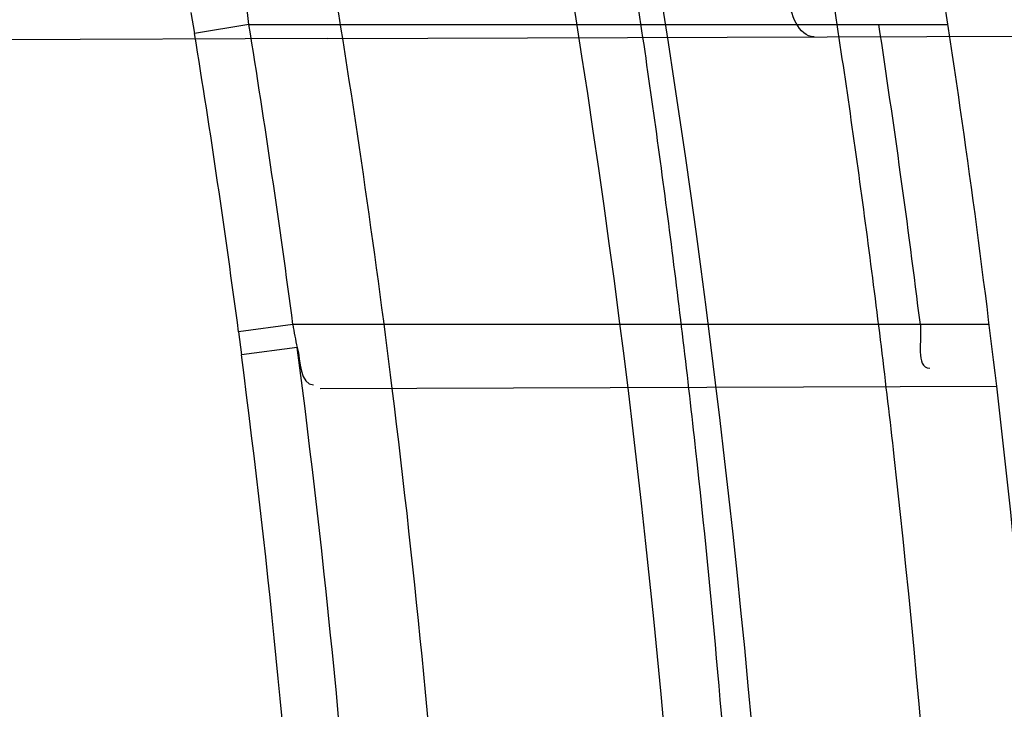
# Model space of a CAD drawing. Header units: millimetres. Extents: x 0 to 297, y 0 to 210.
# Tile 36 of 256: x 146.1889 to 146.2233, y 91.104 to 91.1282. Entities that reach past the tile are written whole.
import ezdxf

# ---------------------------------------------------------------- set-up
doc = ezdxf.new("R2010")
doc.units = ezdxf.units.MM
doc.header["$LTSCALE"] = 16.335
doc.layers.get('0').update_dxf_attribs({"linetype": 'CONTINUOUS'})
for name, color, linetype in [('01_GLOBAL', 7, 'CONTINUOUS'), ('INTFCLR_1', 7, 'CONTINUOUS'), ('INTFCLR_144815', 7, 'CONTINUOUS')]:
    doc.layers.add(name, color=color, linetype=linetype)

msp = doc.modelspace()

# ---------------------------------------------------------------- linework, layer by layer
at = {"color": 7, "linetype": 'Continuous'}
msp.add_circle((146.8548034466, 92.13446435), 2.66, dxfattribs=at)
at = {"color": 9, "linetype": 'Continuous'}
msp.add_arc((146.8548034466, 92.13446435), 2.6259090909, 182.9674534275, 267.0325465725, dxfattribs=at)
at = {"layer": '01_GLOBAL', "color": 7, "linetype": 'Continuous'}
msp.add_circle((146.8548034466, 92.13446435), 2.695, dxfattribs=at)
at = {"layer": 'INTFCLR_1', "color": 6, "linetype": 'Continuous'}
for p, q in [((146.1968929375, 91.1280186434), (146.1968117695, 91.1287583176)), ((146.1996504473, 91.12752543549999), (146.1467743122, 91.12734086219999))]:
    msp.add_line(p, q, dxfattribs=at)
at = {"layer": 'INTFCLR_1', "color": 9, "linetype": 'Continuous'}
for p, q in [((146.1948685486, 91.1284341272), (146.1949921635, 91.1277055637)), ((146.1968929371, 91.1280186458), (146.1949921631, 91.1277055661)), ((146.1968929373, 91.1280186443), (146.2213506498, 91.1280186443)), ((146.1996504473, 91.12752543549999), (146.2590831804, 91.12773289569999)), ((146.1984341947, 91.11751864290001), (146.1965333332, 91.11726358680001)), ((146.2227919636, 91.1175186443), (146.1984341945, 91.1175186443)), ((146.1965333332, 91.11726358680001), (146.1966336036, 91.11645285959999)), ((146.1985869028, 91.1167102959), (146.1966336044, 91.1164528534)), ((146.1993861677, 91.11527451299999), (146.2230523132, 91.1153571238))]:
    msp.add_line(p, q, dxfattribs=at)
at = {"layer": 'INTFCLR_1', "color": 6, "linetype": 'Continuous'}
for centre, radius, start, end in [((145.8396077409, 91.0702686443), 0.4224162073, 270, 90.00000002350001), ((145.8396077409, 91.0702686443), 0.4014439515, 270, 90.00000002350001), ((145.8396077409, 91.0702686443), 0.3650864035, 7.0825175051, 9.4580410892), ((145.8396077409, 91.0702686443), 0.3860864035, 6.706499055, 8.928097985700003), ((145.8399822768, 91.07026589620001), 0.3615530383, 7.5096868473, 9.1915270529), ((145.8399376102, 91.0702709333), 0.3833671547, 7.0793616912, 8.6636065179), ((146.2056222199, 91.1184579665), 0.0072491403, 187.4451634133, 193.9506347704)]:
    msp.add_arc(centre, radius, start, end, dxfattribs=at)
at = {"layer": 'INTFCLR_1', "color": 9, "linetype": 'Continuous'}
for centre, radius, start, end in [((145.8430307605, 91.0702693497), 0.3729410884, 346.8723352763, 13.1275089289), ((145.8429710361, 91.0702686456), 0.3699364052, 346.8756062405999, 13.1243934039), ((145.8416509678, 91.0702199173), 0.3579868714, 7.551177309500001, 9.240582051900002), ((145.8415209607, 91.0702603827), 0.3600745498, 3.764968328, 7.411857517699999), ((145.8414982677, 91.07026041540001), 0.3581268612, 3.7644584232, 7.4108537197), ((145.8396077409, 91.0702686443), 0.3650864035, 3.9231443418, 7.0825175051), ((145.8396077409, 91.0702686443), 0.3860864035, 3.6985216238, 6.706499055)]:
    msp.add_arc(centre, radius, start, end, dxfattribs=at)
for points, knots in [([(146.215167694, 90.9396470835), (146.2159987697, 90.9419085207), (146.2176274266, 90.946474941), (146.2207305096, 90.9557355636), (146.2257654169, 90.97235802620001), (146.2304341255, 90.99186806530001), (146.2335169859, 91.0093050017), (146.2348129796, 91.0182086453), (146.2354818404, 91.02335838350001), (146.2370256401, 91.0362869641), (146.2386297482, 91.0583777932), (146.2383725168, 91.0844410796), (146.2371603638, 91.1013312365), (146.2363978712, 91.10913017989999), (146.2358364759, 91.11431722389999), (146.2341019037, 91.1283170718), (146.2301634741, 91.1507347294), (146.2244881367, 91.17262139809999), (146.2204287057, 91.18561168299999), (146.2189019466, 91.1902581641), (146.2165792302, 91.19710265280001), (146.2113391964, 91.2114121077), (146.2022901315, 91.2324139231), (146.191984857, 91.25225539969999), (146.1848007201, 91.2644679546), (146.1814430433, 91.2699042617), (146.1792124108, 91.2734478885), (146.1731796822, 91.2827676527), (146.1630706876, 91.2970711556), (146.1490288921, 91.31448381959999), (146.1371354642, 91.3275359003), (146.1288272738, 91.33587871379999), (146.1242335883, 91.3402958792), (146.1178598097, 91.34625301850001), (146.1089384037, 91.3540531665), (146.0992814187, 91.3616216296), (146.0931582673, 91.3659756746), (146.0901748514, 91.36797805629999), (146.0877179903, 91.3695554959), (146.0855301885, 91.370872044), (146.0836031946, 91.37188306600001), (146.0825200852, 91.3723860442), (146.0816575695, 91.37269367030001), (146.0810609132, 91.3728329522), (146.0805598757, 91.3727572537), (146.0804622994, 91.37228572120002), (146.0807027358, 91.3717645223), (146.0811202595, 91.37104224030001), (146.0817948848, 91.3701330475), (146.0826939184, 91.36902450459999), (146.0838249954, 91.3677243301), (146.0851758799, 91.36623182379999), (146.086740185, 91.3645487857), (146.0892045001, 91.3619398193), (146.0927127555, 91.3582725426), (146.0992604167, 91.35140180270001), (146.106411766, 91.3436935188), (146.1129263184, 91.3363261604), (146.1169531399, 91.331641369), (146.123428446, 91.3239507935), (146.1333417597, 91.31148785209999), (146.1463378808, 91.2933556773), (146.155744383, 91.27855323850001), (146.1619029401, 91.26801686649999), (146.1660815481, 91.2606062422), (146.1732904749, 91.2470796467), (146.1829180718, 91.22665319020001), (146.189559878, 91.2096229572), (146.192649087, 91.2007931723)], [0, 0, 0, 0, 0.0103790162, 0.0208837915, 0.0420711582, 0.08518389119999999, 0.1071959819, 0.1183353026, 0.1239410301, 0.1295663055, 0.1744258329, 0.2192337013, 0.2417180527, 0.2473539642, 0.2529903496, 0.2641931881, 0.3081223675, 0.3509244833, 0.3614867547, 0.3667496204, 0.3719934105, 0.3926231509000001, 0.4323812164, 0.470412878, 0.488854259, 0.4934078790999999, 0.4979383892, 0.5068921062, 0.5412323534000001, 0.5733304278, 0.6031976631, 0.6172528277, 0.6240454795, 0.630650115, 0.6548352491, 0.6750685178, 0.6834752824, 0.6871962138, 0.6905460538, 0.6960524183, 0.6981915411, 0.6999110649, 0.7012078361, 0.7020914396, 0.7026255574, 0.7031007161, 0.7038824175, 0.7050749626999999, 0.7066970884, 0.7087489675, 0.7112252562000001, 0.7141187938, 0.7174211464, 0.7211233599, 0.729578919, 0.7392839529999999, 0.762009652, 0.7748693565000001, 0.7816473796, 0.7886214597, 0.8181786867, 0.8502212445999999, 0.8846823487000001, 0.8936821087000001, 0.9027944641, 0.9213301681, 0.9597016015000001, 1, 1, 1, 1]), ([(146.0853256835, 91.3712686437), (146.0858354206, 91.3712685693), (146.0884302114, 91.37024205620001), (146.0914097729, 91.3684995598), (146.094679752, 91.36644225), (146.0977098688, 91.3644452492), (146.1039326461, 91.360106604), (146.1137472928, 91.3525690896), (146.1228234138, 91.3447983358), (146.1293077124, 91.3388643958), (146.1339781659, 91.33446754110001), (146.1424222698, 91.3261670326), (146.1545124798, 91.3131819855), (146.1687911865, 91.29585634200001), (146.1790766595, 91.28161812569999), (146.1852148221, 91.2723404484), (146.1874832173, 91.2688147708), (146.1908964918, 91.263408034), (146.1981971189, 91.2512666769), (146.2086731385, 91.2315369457), (146.2178781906, 91.21064109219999), (146.2232089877, 91.19640184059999), (146.2255710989, 91.18959322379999), (146.227123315, 91.18497242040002), (146.2312489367, 91.17205880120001), (146.2370185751, 91.1502981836), (146.2410247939, 91.1279970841), (146.242788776, 91.1140716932), (146.2433595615, 91.1089133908), (146.2441347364, 91.1011583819), (146.2453671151, 91.08436335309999), (146.2456287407, 91.058442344), (146.2439975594, 91.03647449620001), (146.2424282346, 91.02361998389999), (146.2417481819, 91.0184987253), (146.2404303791, 91.0096435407), (146.2372949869, 90.9922981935), (146.2325471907, 90.97289442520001), (146.2274296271, 90.95636879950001), (146.2242749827, 90.9471599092), (146.2226192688, 90.94261896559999), (146.2217743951, 90.9403701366)], [0, 0, 0, 0, 0.0031306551, 0.0166311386, 0.0214593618, 0.0268204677, 0.03892666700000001, 0.0680356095, 0.1027865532, 0.1122690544, 0.1220182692, 0.1421808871, 0.1849821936, 0.2309157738, 0.2799873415, 0.2927705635, 0.2992370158, 0.3057352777, 0.3320402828, 0.3862318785, 0.4428084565, 0.4721382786, 0.4795908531, 0.487069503, 0.5020757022, 0.562848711, 0.6251729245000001, 0.641061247, 0.6490543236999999, 0.6570463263, 0.6889269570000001, 0.7524525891, 0.8160592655, 0.8240370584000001, 0.8319876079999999, 0.8477879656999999, 0.8790177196, 0.9402188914, 0.9703170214, 0.9852457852, 1, 1, 1, 1]), ([(146.192649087, 91.2007931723), (146.1958606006, 91.19161380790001), (146.2016925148, 91.1727509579), (146.207244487, 91.1485054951), (146.2099856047, 91.1323126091), (146.2110878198, 91.12467357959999), (146.2117778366, 91.1195334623), (146.2134659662, 91.10537393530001), (146.2150886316, 91.08202445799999), (146.2148602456, 91.05859212), (146.2140091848, 91.0442666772), (146.2136200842, 91.03903900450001), (146.2129629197, 91.0312586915), (146.2111506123, 91.0146916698), (146.206931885, 90.9897134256), (146.2017743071, 90.9689710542), (146.19827327, 90.95706681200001), (146.1968531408, 90.95239866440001), (146.1942959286, 90.9443911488), (146.1888936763, 90.9289345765), (146.1802622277, 90.90786547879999), (146.171382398, 90.8897741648), (146.1656550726, 90.8792145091), (146.1635773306, 90.8754900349), (146.1604900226, 90.8700564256), (146.1538400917, 90.8588573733), (146.1432874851, 90.8427416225), (146.130351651, 90.82515020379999), (146.1210235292, 90.81367435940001), (146.1156460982, 90.8073755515), (146.113618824, 90.80502464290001), (146.1101975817, 90.8011144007), (146.1038773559, 90.7940784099), (146.096999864, 90.7867494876), (146.0907938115, 90.7802607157), (146.0870749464, 90.7763572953), (146.0841227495, 90.7731700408), (146.082218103, 90.7709636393), (146.0811689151, 90.76956887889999), (146.0807337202, 90.7688287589), (146.0804699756, 90.768297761), (146.0805812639, 90.7676067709), (146.0820539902, 90.76790723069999), (146.0836740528, 90.7686837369), (146.0866075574, 90.7702696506), (146.0894057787, 90.77205211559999), (146.0917034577, 90.7735832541), (146.0931778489, 90.7745970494), (146.0956556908, 90.77633123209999), (146.0996186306, 90.7792326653), (146.1051563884, 90.78353748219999), (146.1134349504, 90.79034993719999), (146.1208444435, 90.79699512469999), (146.1273278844, 90.803212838), (146.1319747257, 90.8077988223), (146.1403493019, 90.8164335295), (146.1522854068, 90.8298984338), (146.1663008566, 90.8478011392), (146.1763364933, 90.8624671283), (146.1823017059, 90.8720054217), (146.1845040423, 90.87562926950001), (146.1878179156, 90.8811894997), (146.1948947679, 90.8936741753), (146.2049952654, 90.9139390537), (146.2119439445, 90.93087495), (146.2151676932, 90.9396470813)], [0, 0, 0, 0, 0.0419354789, 0.08505031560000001, 0.1071497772, 0.1127379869, 0.1183317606, 0.1295131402, 0.1742263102, 0.2191466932, 0.230445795, 0.2361065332, 0.241751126, 0.2641147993, 0.3079545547, 0.3508736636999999, 0.3561840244, 0.3614616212, 0.3719139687, 0.3924297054, 0.4320526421, 0.4700131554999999, 0.4792642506, 0.483852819, 0.4884035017, 0.5062126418, 0.5400088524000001, 0.5714206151, 0.6003317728, 0.6037560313, 0.6071340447, 0.6137178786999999, 0.6261602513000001, 0.6479155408, 0.6570536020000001, 0.6648783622, 0.6711643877, 0.6757843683, 0.6774462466, 0.6786751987, 0.6794900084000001, 0.6799813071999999, 0.6813020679, 0.6842478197, 0.6888651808, 0.6950795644, 0.6987591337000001, 0.70073729, 0.7027989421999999, 0.7117993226, 0.7219139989, 0.7330405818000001, 0.7580265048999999, 0.7648041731, 0.7717766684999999, 0.7861782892, 0.816667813, 0.8493175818, 0.8841610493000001, 0.8932352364, 0.8978283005, 0.9024468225, 0.9211469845, 0.9596997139, 1, 1, 1, 1]), ([(146.0853256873, 90.7692686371), (146.0851880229, 90.76926865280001), (146.0848509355, 90.76933511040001), (146.0848682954, 90.76994105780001), (146.0852289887, 90.7705644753), (146.0858526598, 90.7714910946), (146.0868032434, 90.7726443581), (146.0886356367, 90.7747215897), (146.090803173, 90.7769929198), (146.093215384, 90.77947858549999), (146.0959839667, 90.7823063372), (146.1017014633, 90.78813019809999), (146.1087122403, 90.79541364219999), (146.1151564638, 90.8024097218), (146.1186445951, 90.80629812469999), (146.1207113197, 90.8086358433), (146.1261908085, 90.8148966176), (146.1356953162, 90.82630389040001), (146.1488811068, 90.8438006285), (146.1596415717, 90.8598377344), (146.1664241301, 90.87098636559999), (146.1695721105, 90.8763942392), (146.1716900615, 90.88010002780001), (146.1775256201, 90.8906021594), (146.1865751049, 90.9085978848), (146.1953782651, 90.9295730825), (146.2008882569, 90.9449633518), (146.2034958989, 90.9529350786), (146.2049438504, 90.9575818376), (146.2085119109, 90.96942638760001), (146.2137695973, 90.9900678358), (146.2180725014, 91.0149384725), (146.2199207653, 91.0314342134), (146.2205908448, 91.0391798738), (146.2209875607, 91.0443838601), (146.221855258, 91.0586438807), (146.2220882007, 91.0819731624), (146.2204334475, 91.1052178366), (146.2187124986, 91.1193111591), (146.218008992, 91.1244278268), (146.2168850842, 91.13203296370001), (146.2140893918, 91.1481570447), (146.2084266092, 91.17229781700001), (146.202482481, 91.1910654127), (146.1992099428, 91.20019722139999)], [0, 0, 0, 0, 0.0008731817, 0.001718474, 0.0032338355, 0.0055641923, 0.008732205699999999, 0.0127298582, 0.0231213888, 0.0286463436, 0.0346993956, 0.04822263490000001, 0.0804125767, 0.0988155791, 0.1085508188, 0.1135449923, 0.1186070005, 0.1613231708, 0.2076862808, 0.2575123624, 0.2837454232, 0.2904461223, 0.2972015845, 0.3108183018, 0.3666504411, 0.4248609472, 0.4549769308, 0.4703146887, 0.4780576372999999, 0.4858477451, 0.5487776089, 0.6130123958, 0.6457680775, 0.6540347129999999, 0.6623246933, 0.6788711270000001, 0.74464742, 0.8101273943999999, 0.8265053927, 0.8346996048, 0.8428861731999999, 0.8752668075, 0.9384714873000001, 1, 1, 1, 1])]:
    msp.add_open_spline(points, degree=3, knots=knots, dxfattribs=at)
at = {"layer": 'INTFCLR_1', "color": 6, "linetype": 'Continuous'}
for points, knots in [([(146.1150652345, 91.3712686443), (146.1142109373, 91.3712686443), (146.1157546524, 91.3683280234), (146.1170803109, 91.3667058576), (146.1192467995, 91.3638593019), (146.1219201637, 91.3606396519), (146.125337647, 91.3565305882), (146.129332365, 91.3517587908), (146.1336170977, 91.3465688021), (146.1378478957, 91.3413533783), (146.1417862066, 91.33638567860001), (146.1454017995, 91.33172329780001), (146.1486896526, 91.3273866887), (146.1516611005, 91.3233827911), (146.1543369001, 91.3197024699), (146.156743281, 91.3163299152), (146.1589048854, 91.3132456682), (146.1608385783, 91.3104414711), (146.1625660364, 91.3078989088), (146.1641084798, 91.30559694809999), (146.165490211, 91.30350884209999), (146.1667189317, 91.3016311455), (146.1678098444, 91.29994672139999), (146.1687779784, 91.29843810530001), (146.1696459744, 91.2970741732), (146.1706214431, 91.29552968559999), (146.171753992, 91.2937197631), (146.1728766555, 91.29190262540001), (146.1738510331, 91.2903096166), (146.1746912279, 91.2889253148), (146.1756155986, 91.2873892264), (146.1766371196, 91.2856754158), (146.1777643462, 91.28376355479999), (146.1790081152, 91.2816276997), (146.1803754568, 91.2792474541), (146.181880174, 91.2765877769), (146.1835347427, 91.2736124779), (146.1853542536, 91.27027563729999), (146.1873580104, 91.2665190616), (146.1895596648, 91.26228659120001), (146.1919715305, 91.2575132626), (146.194608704, 91.25211957), (146.1974929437, 91.24599442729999), (146.200642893, 91.2390039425), (146.2040752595, 91.23097719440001), (146.207802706, 91.22170867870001), (146.2118351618, 91.2109047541), (146.2161179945, 91.1983172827), (146.2203681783, 91.1842931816), (146.2242872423, 91.1694234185), (146.2276657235, 91.1543820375), (146.2304753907, 91.139299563), (146.2327156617, 91.12423570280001), (146.2343982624, 91.1091881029), (146.2355287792, 91.09419226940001), (146.236117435, 91.07923359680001), (146.2361708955, 91.0643357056), (146.2356951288, 91.04948488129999), (146.2346936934, 91.03468304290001), (146.2331693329, 91.0199420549), (146.2311191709, 91.00523224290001), (146.2285428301, 90.9905732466), (146.2254275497, 90.9759332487), (146.2217708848, 90.96133081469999), (146.2176203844, 90.94696854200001), (146.2132204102, 90.93354429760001), (146.2088852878, 90.9216267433), (146.2048596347, 90.91144843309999), (146.2011587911, 90.9027023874), (146.1977663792, 90.8951298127), (146.1946668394, 90.88853337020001), (146.1918379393, 90.88275133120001), (146.1892594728, 90.8776633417), (146.1869119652, 90.8731715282), (146.1847820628, 90.86920240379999), (146.1828538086, 90.8656918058), (146.1811073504, 90.8625765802), (146.1795253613, 90.85980462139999), (146.1780916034, 90.8573318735), (146.1767959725, 90.85512907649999), (146.1756290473, 90.853169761), (146.1745782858, 90.8514245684), (146.1736278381, 90.8498612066), (146.1727650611, 90.8484544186), (146.1719665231, 90.84716262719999), (146.1711689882, 90.84588214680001), (146.1703111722, 90.8445150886), (146.1693416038, 90.84298277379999), (146.1682509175, 90.8412753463), (146.1670226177, 90.8393723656), (146.1656376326, 90.83725160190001), (146.1640803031, 90.83489670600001), (146.1623329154, 90.8322916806), (146.1603729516, 90.82941522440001), (146.1581781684, 90.826247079), (146.1557236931, 90.8227690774), (146.1529902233, 90.81897164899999), (146.1499514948, 90.81483864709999), (146.1465806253, 90.8103557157), (146.1428687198, 90.80553486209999), (146.1388145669, 90.8003907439), (146.1344498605, 90.7949851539), (146.129996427, 90.7895765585), (146.1258273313, 90.7845911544), (146.1222457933, 90.7802900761), (146.1194492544, 90.7769295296), (146.1171773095, 90.7739602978), (146.1158081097, 90.7722877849), (146.114193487, 90.7692686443), (146.1150652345, 90.7692686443)], [0, 0, 0, 0, 0.0038604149, 0.007501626, 0.0124785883, 0.0188917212, 0.0268498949, 0.0364677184, 0.0470694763, 0.05724446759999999, 0.0668187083, 0.0757144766, 0.08390537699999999, 0.0914099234, 0.09824517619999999, 0.1044667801, 0.1101313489, 0.1152642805, 0.1198589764, 0.1240215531, 0.1277856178, 0.1311734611, 0.1341617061, 0.1368541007, 0.1392736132, 0.1414672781, 0.1451087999, 0.148921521, 0.1511192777, 0.1535471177, 0.1562389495, 0.1592204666, 0.1625628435, 0.1662680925, 0.1703891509, 0.1749670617, 0.1800766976, 0.185772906, 0.1921414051, 0.1993155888, 0.2073311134, 0.2163077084, 0.2264451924, 0.2379233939, 0.2509534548, 0.2658909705, 0.2830621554, 0.3030578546, 0.3259639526, 0.3492662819, 0.3725305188, 0.395610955, 0.4185782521, 0.4413347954, 0.4640172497, 0.4865192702, 0.5089682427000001, 0.5313242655, 0.5536477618, 0.5759939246, 0.5982772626, 0.6207472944, 0.6432362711, 0.6658996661, 0.6887559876, 0.7107777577, 0.7297237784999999, 0.7460531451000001, 0.7602331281, 0.7726347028, 0.7835467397, 0.7931663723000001, 0.8017211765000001, 0.8093215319, 0.8160683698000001, 0.8220757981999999, 0.8274205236, 0.83220661, 0.8364980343, 0.8403367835, 0.8437547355, 0.8468031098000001, 0.8495420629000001, 0.8520223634, 0.8542604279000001, 0.8564046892, 0.8588391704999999, 0.8615533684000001, 0.8645986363, 0.8679945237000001, 0.8717882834, 0.8760445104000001, 0.8807522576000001, 0.8859628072, 0.8917731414, 0.8981681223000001, 0.9051985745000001, 0.9129160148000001, 0.9213486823, 0.930543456, 0.9404096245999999, 0.9509435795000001, 0.9619432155, 0.9720502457, 0.9803711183, 0.9870628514, 0.9922716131, 0.9960607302, 1, 1, 1, 1]), ([(146.1150652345, 90.7692686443), (146.1160387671, 90.7692686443), (146.1177271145, 90.7704064), (146.1203228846, 90.771969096), (146.1232989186, 90.77413160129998), (146.1269787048, 90.7769491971), (146.1313602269, 90.7805465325), (146.136189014, 90.7847397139), (146.1410884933, 90.7892225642), (146.14571304, 90.7936536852), (146.1499506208, 90.7978758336), (146.1538079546, 90.8018604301), (146.1573032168, 90.80558744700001), (146.1604624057, 90.80905244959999), (146.1633068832, 90.8122543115), (146.1658602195, 90.8151952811), (146.1681553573, 90.81789510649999), (146.1702110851, 90.8203595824), (146.1720499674, 90.82260144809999), (146.1736917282, 90.82463420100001), (146.175161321, 90.82647923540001), (146.1764960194, 90.8281758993), (146.177810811, 90.8298661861), (146.1792115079, 90.8316888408), (146.1806985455, 90.83365031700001), (146.1821699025, 90.8356187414), (146.183615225, 90.8375779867), (146.1851191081, 90.83964462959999), (146.1867839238, 90.8419668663), (146.1886446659, 90.84460610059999), (146.1907239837, 90.84761283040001), (146.1930437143, 90.8510418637), (146.1956231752, 90.8549500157), (146.1984823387, 90.8594072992), (146.2016518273, 90.86451166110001), (146.2051614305, 90.8703758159), (146.209038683, 90.87713741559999), (146.2133125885, 90.8849785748), (146.2180078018, 90.8941127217), (146.2231555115, 90.90485947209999), (146.2286552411, 90.91737178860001), (146.2341538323, 90.9312565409), (146.2392951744, 90.9458956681), (146.2438614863, 90.9607345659), (146.2478132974, 90.9756282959), (146.2511637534, 90.9905608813), (146.2539112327, 91.0054533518), (146.2560779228, 91.020346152), (146.2576685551, 91.0351758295), (146.2586982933, 91.04996599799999), (146.2591763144, 91.0647019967), (146.2591102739, 91.07938636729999), (146.2585051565, 91.0940278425), (146.2573642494, 91.1086171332), (146.2556872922, 91.1231604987), (146.2534729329, 91.1376558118), (146.2507211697, 91.1520808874), (146.2474209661, 91.1664680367), (146.2435667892, 91.18079923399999), (146.239139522, 91.1950910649), (146.234151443, 91.20927087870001), (146.2288018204, 91.2228037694), (146.2234345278, 91.2350612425), (146.218408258, 91.24561069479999), (146.2138248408, 91.25458398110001), (146.2096571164, 91.2622864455), (146.2058775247, 91.2689320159), (146.2024553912, 91.2746998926), (146.1993628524, 91.27972662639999), (146.196567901, 91.2841272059), (146.1940471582, 91.2879852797), (146.1917761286, 91.291377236), (146.189737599, 91.2943570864), (146.1879066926, 91.29698229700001), (146.18627007, 91.2992900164), (146.1848016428, 91.3013303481), (146.183482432, 91.3031394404), (146.182221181, 91.3048484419), (146.1809100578, 91.3066048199), (146.1794654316, 91.30851560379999), (146.1779774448, 91.3104564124), (146.1764846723, 91.31237679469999), (146.1749729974, 91.3142966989), (146.1733137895, 91.3163746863), (146.1714604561, 91.3186595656), (146.1693845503, 91.3211749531), (146.1670661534, 91.32393152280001), (146.1644777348, 91.32694376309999), (146.1615962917, 91.33021938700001), (146.1583918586, 91.3337681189), (146.154841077, 91.33758842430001), (146.1509238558, 91.34167085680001), (146.1466153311, 91.3459997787), (146.1419164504, 91.35053715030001), (146.1369054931, 91.3551583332), (146.1319289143, 91.35951049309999), (146.1273729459, 91.3632762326), (146.1235388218, 91.3662278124), (146.1204516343, 91.36848349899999), (146.1177826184, 91.37009623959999), (146.1160568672, 91.3712686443), (146.1150652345, 91.3712686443)], [0, 0, 0, 0, 0.0042187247, 0.0081401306, 0.0133978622, 0.0200459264, 0.0282638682, 0.0379443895, 0.0477615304, 0.05703690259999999, 0.0656973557, 0.0736821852, 0.0810680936, 0.0878383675, 0.0940009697, 0.0996271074, 0.1047154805, 0.1093563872, 0.1135342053, 0.1172803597, 0.1206792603, 0.1237557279, 0.1266349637, 0.1299589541, 0.1337168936, 0.1373013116, 0.1406085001, 0.1442672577, 0.148377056, 0.1529904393, 0.1582606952, 0.164218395, 0.1709303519, 0.1785521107, 0.1871652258, 0.1969659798, 0.2081658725, 0.2209392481, 0.2356613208, 0.2526660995, 0.2725685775, 0.2948769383, 0.3173640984, 0.3397873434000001, 0.3621386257, 0.3841211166, 0.4060891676, 0.4277469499, 0.4493218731, 0.470705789, 0.4919793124, 0.5131981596, 0.5343255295, 0.5554668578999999, 0.5765984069, 0.5977513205, 0.6189954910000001, 0.6402209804, 0.6617015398, 0.6832900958, 0.7050415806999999, 0.7268239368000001, 0.7463339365, 0.7630160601, 0.7774553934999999, 0.7899931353, 0.8009638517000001, 0.8105830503, 0.8190545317, 0.8265380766, 0.8331730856, 0.8390248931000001, 0.8442268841, 0.8488182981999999, 0.8528943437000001, 0.8564866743, 0.8597116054, 0.8625968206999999, 0.8656908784, 0.8692094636, 0.8729771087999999, 0.8762884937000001, 0.879749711, 0.8835661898, 0.8878115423, 0.8924986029, 0.8976989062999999, 0.9034198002, 0.9097088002, 0.9166034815, 0.9241390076, 0.9323094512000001, 0.9411199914, 0.9506041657, 0.9606137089, 0.9706541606, 0.9792553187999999, 0.9862062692, 0.9916647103, 0.9957028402, 1, 1, 1, 1])]:
    msp.add_open_spline(points, degree=3, knots=knots, dxfattribs=at)
for points in [[(146.2166652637, 91.12758482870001), (146.2161159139, 91.1275829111), (146.2158414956, 91.1284164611), (146.2157555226, 91.12895904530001)], [(146.2203821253, 91.1175186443), (146.2204462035, 91.1170027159), (146.2201936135, 91.1159927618), (146.2207135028, 91.1159945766)], [(146.1985869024, 91.11671029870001), (146.1987018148, 91.11625010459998), (146.1986806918, 91.115403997), (146.1991550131, 91.1154056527)]]:
    msp.add_open_spline(points, degree=3, dxfattribs=at)
at = {"layer": 'INTFCLR_144815', "color": 6, "linetype": 'Continuous'}
for radius in [0.4466793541, 0.4256665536]:
    msp.add_circle((145.8396077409, 91.0702686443), radius, dxfattribs=at)
for radius, start, end in [(0.6157754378, 313.9937911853, 154.5150993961), (0.5947754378, 312.9543589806, 154.5144414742), (0.5751005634, 282.2440355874, 71.2863570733), (0.4537777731, 308.490992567, 51.50900743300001)]:
    msp.add_arc((145.8396077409, 91.0702686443), radius, start, end, dxfattribs=at)
at = {"layer": 'INTFCLR_144815', "color": 9, "linetype": 'Continuous'}
for centre, radius, start, end in [((145.8396077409, 91.0702686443), 0.5712784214, 292.4997540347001, 54.0964566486), ((145.8396102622, 91.0702698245), 0.5153523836, 292.4997540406, 54.09645665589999), ((145.8396077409, 91.0702686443), 0.450734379, 313.8592910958, 46.1407088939)]:
    msp.add_arc(centre, radius, start, end, dxfattribs=at)
at = {"layer": 'INTFCLR_144815', "color": 6, "linetype": 'Continuous'}
for points, knots in [([(146.2625648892, 91.0702686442), (146.2625648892, 91.0724684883), (146.262532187, 91.0768687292), (146.2623850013, 91.08346881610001), (146.2621395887, 91.09006891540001), (146.2617957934, 91.0966690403), (146.2613534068, 91.1032690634), (146.2608121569, 91.10986895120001), (146.260171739, 91.11646838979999), (146.2594317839, 91.123067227), (146.2585919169, 91.1296649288), (146.2576516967, 91.13626118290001), (146.2566107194, 91.14285515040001), (146.2554685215, 91.14944622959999), (146.2542247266, 91.1560332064), (146.2528788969, 91.1626151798), (146.2514307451, 91.1691905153), (146.2498799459, 91.1757578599), (146.2482264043, 91.18231502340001), (146.2464700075, 91.1888601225), (146.2446109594, 91.1953903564), (146.2426494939, 91.20190318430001), (146.240586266, 91.20839506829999), (146.2384220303, 91.2148626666), (146.2361580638, 91.2213016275), (146.2337958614, 91.2277076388), (146.2313375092, 91.2340755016), (146.2287855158, 91.2403997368), (146.2261430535, 91.24667412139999), (146.223413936, 91.2528919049), (146.2206027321, 91.25904570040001), (146.2177148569, 91.2651274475), (146.2147566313, 91.2711284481), (146.2117353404, 91.27703939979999), (146.2086592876, 91.28285042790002), (146.2055378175, 91.2885511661), (146.2023813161, 91.29413085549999), (146.1992011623, 91.29957850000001), (146.1960096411, 91.3048830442), (146.1928197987, 91.3100336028), (146.1896452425, 91.3150197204), (146.1864998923, 91.3198316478), (146.1833976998, 91.3244606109), (146.1803523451, 91.32889905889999), (146.1773769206, 91.3331408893), (146.1744836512, 91.33718159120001), (146.1716836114, 91.34101837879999), (146.1689866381, 91.3446500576), (146.1664013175, 91.3480768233), (146.1639350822, 91.3512999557), (146.1615937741, 91.3543222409), (146.1593814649, 91.35714805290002), (146.1573002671, 91.3597834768), (146.1553509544, 91.36223545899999), (146.1535333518, 91.3645113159), (146.1518468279, 91.3666181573), (146.1502903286, 91.36856289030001), (146.148862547, 91.37035208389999), (146.1475620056, 91.3719918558), (146.1463872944, 91.3734878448), (146.1453367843, 91.3748448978), (146.1444092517, 91.3760686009), (146.1436017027, 91.3771608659), (146.1429160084, 91.3781339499), (146.1423391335, 91.37896735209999), (146.1418093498, 91.3798985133), (146.141227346, 91.3805648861), (146.1412445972, 91.3817629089), (146.1415550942, 91.3817685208)], [0, 0, 0, 0, 0.0193188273, 0.0386418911, 0.05797372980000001, 0.0773181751, 0.0966800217, 0.1160624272, 0.1354702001, 0.1549057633, 0.1743738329, 0.1938759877, 0.2134167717, 0.2329964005, 0.2526187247, 0.2722829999, 0.2919923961, 0.3117443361, 0.3315407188, 0.3513772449, 0.37125414, 0.391164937, 0.4111075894, 0.4310729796, 0.4510561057, 0.4710451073, 0.4910305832, 0.5109984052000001, 0.5309330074, 0.5508166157, 0.5706284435, 0.590344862, 0.6099392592, 0.6293819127, 0.6486401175, 0.6676780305, 0.6864570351, 0.7049360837, 0.7230721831, 0.7408210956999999, 0.7581383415, 0.7749801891, 0.7913047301, 0.8070730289, 0.822250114, 0.8368060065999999, 0.8507161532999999, 0.8639624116, 0.8765312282, 0.8884132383, 0.8996029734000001, 0.9101049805, 0.9199296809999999, 0.9290934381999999, 0.9376135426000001, 0.9455077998, 0.9527934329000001, 0.9594885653, 0.9656100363, 0.9711731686, 0.9761922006, 0.9806816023, 0.9846553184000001, 0.9881278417, 0.9911127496, 0.9936230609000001, 0.9972727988, 1, 1, 1, 1]), ([(146.1515348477, 90.7587687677), (146.1512150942, 90.7587746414), (146.1512119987, 90.7600070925), (146.1517859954, 90.7606977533), (146.1523169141, 90.7616585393), (146.1528921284, 90.7625183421), (146.1535763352, 90.7635215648), (146.1543814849, 90.7646472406), (146.15530592, 90.76590779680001), (146.1563525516, 90.76730531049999), (146.1575225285, 90.7688454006), (146.1588179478, 90.7705337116), (146.1602417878, 90.77237807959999), (146.1617966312, 90.7743862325), (146.1634827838, 90.7765637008), (146.1652973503, 90.7789125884), (146.1672357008, 90.7814334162), (146.169295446, 90.7841302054), (146.1714790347, 90.7870140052), (146.1737896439, 90.7900978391), (146.1762240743, 90.7933873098), (146.1787743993, 90.79688231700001), (146.1814309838, 90.80058082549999), (146.1841860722, 90.80448380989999), (146.1870298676, 90.8085896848), (146.1899514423, 90.8128953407), (146.1929388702, 90.81739609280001), (146.195979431, 90.82208572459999), (146.1990598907, 90.82695665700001), (146.2021667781, 90.832000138), (146.2052866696, 90.837206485), (146.2084064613, 90.8425653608), (146.2115136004, 90.84806604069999), (146.2145962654, 90.85369765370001), (146.2176434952, 90.85944939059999), (146.2206452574, 90.86531064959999), (146.2235925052, 90.87127120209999), (146.2264771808, 90.8773212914), (146.2292921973, 90.88345171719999), (146.2320314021, 90.88965389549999), (146.2346894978, 90.8959198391), (146.2372619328, 90.9022420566), (146.2397453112, 90.90861474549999), (146.2421317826, 90.9150191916), (146.2444188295, 90.9214479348), (146.2466074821, 90.92790255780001), (146.2487002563, 90.9343910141), (146.2506975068, 90.9409155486), (146.2525965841, 90.9474680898), (146.2543963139, 90.95404485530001), (146.2560946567, 90.9606375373), (146.2576905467, 90.9672398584), (146.2591843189, 90.9738506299), (146.2605765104, 90.98046966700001), (146.2618676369, 90.9870969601), (146.2630580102, 90.99373176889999), (146.2641477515, 91.00037227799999), (146.2651369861, 91.0070162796), (146.2660260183, 91.0136624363), (146.2668152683, 91.02031037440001), (146.2675051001, 91.0269596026), (146.2680958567, 91.03360976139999), (146.2685878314, 91.0402603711), (146.2689813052, 91.04691137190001), (146.269276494, 91.05356251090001), (146.2694735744, 91.0602138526), (146.2695726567, 91.0668651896), (146.2695738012, 91.07351660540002), (146.2694770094, 91.08016791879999), (146.2692822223, 91.0868192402), (146.2689893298, 91.0934703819), (146.2685981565, 91.1001213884), (146.2681084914, 91.10677196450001), (146.2675200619, 91.1134219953), (146.2668325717, 91.12007108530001), (146.2660456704, 91.1267189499), (146.2651589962, 91.1333650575), (146.2641721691, 91.140008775), (146.2630848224, 91.1466492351), (146.2618965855, 91.1532855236), (146.2606070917, 91.1599166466), (146.2592161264, 91.1665408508), (146.2577236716, 91.1731557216), (146.25612979, 91.17975889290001), (146.2544344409, 91.1863486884), (146.2526374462, 91.19292404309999), (146.2507388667, 91.199483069), (146.2487392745, 91.2060224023), (146.2466397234, 91.21253772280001), (146.2444415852, 91.21902445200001), (146.2421464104, 91.2254781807), (146.2397562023, 91.2318939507), (146.2372735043, 91.23826617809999), (146.2347014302, 91.24458873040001), (146.2320437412, 91.2508548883), (146.2293049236, 91.2570573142), (146.2264902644, 91.2631880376), (146.2236059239, 91.2692384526), (146.220658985, 91.2751993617), (146.2176574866, 91.2810610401), (146.2146104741, 91.2868132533), (146.211527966, 91.2924454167), (146.2084209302, 91.29794670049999), (146.2053011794, 91.3033062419), (146.2021812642, 91.3085133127), (146.1990742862, 91.31355757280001), (146.1959936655, 91.31842933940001), (146.1929528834, 91.3231198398), (146.189965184, 91.32762147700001), (146.187043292, 91.3319280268), (146.1841991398, 91.3360347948), (146.1814436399, 91.339938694), (146.1787864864, 91.34363828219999), (146.1762360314, 91.34713370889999), (146.1737992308, 91.3504265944), (146.1714816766, 91.35351982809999), (146.1692876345, 91.3564173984), (146.1672201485, 91.3591241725), (146.1652811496, 91.36164570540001), (146.1634716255, 91.36398800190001), (146.1617917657, 91.3661573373), (146.1602410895, 91.3681601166), (146.1588186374, 91.3700026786), (146.1575230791, 91.3716911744), (146.1563528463, 91.37323156), (146.1553062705, 91.3746291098), (146.1543814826, 91.3758897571), (146.1535770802, 91.37701559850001), (146.1528902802, 91.3780187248), (146.1523225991, 91.3788790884), (146.1518630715, 91.37966964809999), (146.151402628, 91.3804116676), (146.1510534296, 91.3817596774), (146.1515348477, 91.3817685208)], [0, 0, 0, 0, 0.0014103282, 0.0032894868, 0.0045784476, 0.006109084, 0.0078878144, 0.009921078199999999, 0.0122159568, 0.0147800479, 0.0176210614, 0.0207450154, 0.0241645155, 0.0278962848, 0.0319450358, 0.0363094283, 0.0409856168, 0.0459681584, 0.0512740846, 0.0569372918, 0.0629614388, 0.06932079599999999, 0.0760170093, 0.0830428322, 0.09038864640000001, 0.09804223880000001, 0.1059886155, 0.1142106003, 0.1226891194, 0.1314036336, 0.1403327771, 0.1494548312, 0.1587482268, 0.1681920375, 0.1777662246, 0.1874518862, 0.1972313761, 0.2070885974, 0.2170088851, 0.2269790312, 0.2369874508, 0.247023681, 0.2570780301, 0.2671479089, 0.2771627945, 0.2871678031, 0.297203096, 0.3072268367, 0.3172573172, 0.3272873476, 0.3372951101, 0.3472786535, 0.3572404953, 0.3671820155, 0.3771057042, 0.38701475, 0.3969071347, 0.4067804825, 0.4166362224, 0.4264761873, 0.4363022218, 0.4461151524, 0.4559173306, 0.4657100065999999, 0.4754958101, 0.4852761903, 0.4950537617, 0.5048299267, 0.514607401, 0.5243876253, 0.5341732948, 0.5439658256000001, 0.5537677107, 0.5635801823, 0.5734055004, 0.5832449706, 0.5931003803, 0.6029729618, 0.6128636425, 0.6227732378, 0.6327028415, 0.6426530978, 0.6526214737, 0.6626060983, 0.6726078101, 0.6826271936, 0.6926651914, 0.7027189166, 0.7127821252, 0.7228511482, 0.7329216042, 0.7429877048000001, 0.7530428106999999, 0.7630790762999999, 0.7730874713, 0.7830577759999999, 0.7929782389, 0.8028356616, 0.8126154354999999, 0.8223014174, 0.8318761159, 0.8413205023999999, 0.8506146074, 0.8597374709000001, 0.8686675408, 0.8773831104, 0.8858627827, 0.8940860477, 0.9020337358, 0.9096886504, 0.9170358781, 0.9240630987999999, 0.9307608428, 0.9371226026, 0.9431446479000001, 0.9488258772, 0.9541674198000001, 0.9591725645, 0.9638462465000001, 0.9681947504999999, 0.9722253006, 0.9759458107, 0.979364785, 0.9824904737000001, 0.9853313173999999, 0.9878955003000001, 0.9901906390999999, 0.9922241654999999, 0.994002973, 0.9955336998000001, 0.9968227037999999, 0.9978766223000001, 1, 1, 1, 1]), ([(146.1221340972, 91.3712686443), (146.121854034, 91.3712686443), (146.1217650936, 91.3702108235), (146.1224894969, 91.3693788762), (146.123367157, 91.3678782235), (146.1247612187, 91.36609387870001), (146.1265613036, 91.3637862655), (146.128808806, 91.3610382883), (146.13150356, 91.35777147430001), (146.1346511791, 91.3539703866), (146.1382867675, 91.3495479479), (146.1424048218, 91.3444666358), (146.14699477, 91.3386792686), (146.1520315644, 91.33214766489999), (146.1574486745, 91.3248776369), (146.1631935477, 91.3168507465), (146.1691616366, 91.3081205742), (146.17527173, 91.2987121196), (146.1814126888, 91.28870824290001), (146.1874988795, 91.2781675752), (146.1934387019, 91.26717947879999), (146.1991667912, 91.2558081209), (146.2046200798, 91.244134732), (146.2097609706, 91.2322084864), (146.2145518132, 91.2200965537), (146.2189754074, 91.2078325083), (146.2230148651, 91.1954622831), (146.226661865, 91.18301775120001), (146.2299164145, 91.1705130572), (146.2327714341, 91.1579940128), (146.2352383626, 91.1454361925), (146.2373125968, 91.1328888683), (146.2390034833, 91.1203246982), (146.2403109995, 91.1077833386), (146.2412405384, 91.0952555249), (146.2417956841, 91.0827526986), (146.2419187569, 91.0744270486), (146.2419187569, 91.0702686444)], [0, 0, 0, 0, 0.0025344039, 0.005901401, 0.0109295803, 0.0177704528, 0.0265540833, 0.0373505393, 0.04991676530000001, 0.0648695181, 0.0820131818, 0.1017234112, 0.1240566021, 0.1488553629, 0.1763609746, 0.2060970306, 0.2381748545, 0.2720515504, 0.3076064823, 0.3443876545, 0.3821831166, 0.4206251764, 0.4595934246, 0.4987613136, 0.5381325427, 0.5774437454, 0.6167240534, 0.6558745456, 0.6947773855, 0.7336358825, 0.7720551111, 0.8105726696, 0.8487051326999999, 0.8867612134, 0.9246626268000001, 0.9623689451, 1, 1, 1, 1]), ([(146.1616919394, 91.3712686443), (146.1613689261, 91.3712686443), (146.161354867, 91.3700255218), (146.1618990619, 91.3693139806), (146.1624036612, 91.3683331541), (146.1629511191, 91.3674540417), (146.1636029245, 91.3664290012), (146.1643702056, 91.3652789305), (146.1652510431, 91.3639918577), (146.1662478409, 91.3625660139), (146.1673615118, 91.3609958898), (146.1685933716, 91.35927662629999), (146.1699443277, 91.3574028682), (146.1714151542, 91.35536903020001), (146.1730061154, 91.3531695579), (146.1747171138, 91.35079874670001), (146.1765473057, 91.34825122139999), (146.1784952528, 91.3455217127), (146.1805585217, 91.34260561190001), (146.1827337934, 91.3394988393), (146.1850166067, 91.33619825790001), (146.187401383, 91.332701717), (146.1898813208, 91.3290083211), (146.1924484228, 91.32511854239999), (146.1950935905, 91.32103426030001), (146.1978067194, 91.31675882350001), (146.2005768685, 91.3122970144), (146.2033924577, 91.3076549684), (146.2062415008, 91.3028400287), (146.2091118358, 91.2978605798), (146.2119913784, 91.29272580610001), (146.2148683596, 91.2874454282), (146.2177314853, 91.2820295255), (146.2205700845, 91.27648833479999), (146.2233742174, 91.2708320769), (146.2261347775, 91.2650707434), (146.2288435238, 91.2592139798), (146.2314930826, 91.2532710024), (146.2340769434, 91.24725050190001), (146.2365894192, 91.2411606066), (146.2390255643, 91.2350089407), (146.2413812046, 91.22880240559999), (146.2436527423, 91.2225475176), (146.2458372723, 91.21624994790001), (146.2479322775, 91.2099152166), (146.2499358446, 91.2035479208), (146.2518463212, 91.19715263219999), (146.2536625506, 91.1907330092), (146.255383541, 91.184292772), (146.2570086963, 91.17783475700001), (146.2585375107, 91.17136193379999), (146.2599697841, 91.16487642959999), (146.261305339, 91.1583806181), (146.262544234, 91.1518760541), (146.2636865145, 91.1453645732), (146.2647323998, 91.1388472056), (146.265682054, 91.1323253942), (146.2665357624, 91.1257998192), (146.2672937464, 91.1192715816), (146.2679563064, 91.1127410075), (146.2685236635, 91.1062089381), (146.2689960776, 91.09967549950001), (146.2693737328, 91.09314134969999), (146.2696568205, 91.0866064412), (146.2698454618, 91.08007129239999), (146.2699397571, 91.07353577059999), (146.2699397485, 91.0670003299), (146.2698454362, 91.06046482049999), (146.2696567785, 91.053929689), (146.2693736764, 91.0473948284), (146.2689960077, 91.0408607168), (146.2685235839, 91.0343273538), (146.2679562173, 91.0277953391), (146.2672936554, 91.0212648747), (146.2665356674, 91.0147367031), (146.2656819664, 91.0082112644), (146.2647323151, 91.0016895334), (146.263686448, 90.9951723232), (146.2625441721, 90.9886608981), (146.2613053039, 90.982156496), (146.2599697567, 90.975660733), (146.2585375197, 90.9691753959), (146.257008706, 90.96270257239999), (146.2553835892, 90.9562447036), (146.2536625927, 90.949804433), (146.2518464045, 90.94338494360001), (146.2499359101, 90.9369895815), (146.2479323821, 90.9306223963), (146.2458373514, 90.92428757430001), (146.2436528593, 90.9179901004), (146.2413812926, 90.9117351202), (146.2390256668, 90.90552861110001), (146.2365895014, 90.899376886), (146.2340770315, 90.8932869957), (146.2314931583, 90.88726645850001), (146.2288435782, 90.88132342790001), (146.2261348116, 90.875466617), (146.2233742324, 90.86970524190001), (146.2205700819, 90.8640489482), (146.2177314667, 90.8585077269), (146.2148683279, 90.8530918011), (146.2119913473, 90.8478114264), (146.2091118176, 90.84267667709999), (146.2062415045, 90.8376972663), (146.2033924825, 90.8328823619), (146.200576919, 90.82824035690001), (146.1978068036, 90.82377859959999), (146.1950937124, 90.8195032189), (146.1924485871, 90.815418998), (146.1898815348, 90.8115292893), (146.1874016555, 90.8078359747), (146.1850169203, 90.8043394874), (146.1827341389, 90.8010389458), (146.1805588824, 90.7979321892), (146.1784956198, 90.79501609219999), (146.1765476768, 90.7922865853), (146.1747174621, 90.7897390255), (146.1730064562, 90.78736820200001), (146.1714154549, 90.7851686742), (146.1699446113, 90.78313481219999), (146.1685936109, 90.7812609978), (146.1673617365, 90.7795417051), (146.1662480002, 90.7779715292), (146.1652512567, 90.7765456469), (146.1643701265, 90.7752585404), (146.1636036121, 90.7741083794), (146.1629493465, 90.7730834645), (146.1624091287, 90.7722038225), (146.1619724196, 90.7713972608), (146.1615362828, 90.7706337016), (146.1612048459, 90.7692686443), (146.1616919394, 90.7692686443)], [0, 0, 0, 0, 0.0014863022, 0.0034583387, 0.00480742, 0.0064070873, 0.008263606, 0.0103831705, 0.0127725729, 0.0154385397, 0.018388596, 0.0216299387, 0.0251705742, 0.0290176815, 0.0331791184, 0.0376612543, 0.0424708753, 0.0476126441, 0.053091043, 0.05890788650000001, 0.0650637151, 0.071556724, 0.0783824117, 0.08553378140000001, 0.09300120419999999, 0.1007725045, 0.1088330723, 0.1171662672, 0.125753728, 0.1345758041, 0.1436120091, 0.1528416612, 0.1622443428, 0.1717998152, 0.1814887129, 0.1912927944, 0.2011949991, 0.2111795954, 0.2212322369, 0.2313400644, 0.2414915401, 0.251676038, 0.2618853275, 0.272110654, 0.2823462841, 0.2925853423, 0.3028240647, 0.3130572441, 0.3232827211, 0.3334966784, 0.3436983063, 0.353884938, 0.364056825, 0.3742120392, 0.3843517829, 0.3944749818, 0.4045834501, 0.4146764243, 0.4247563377, 0.4348229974, 0.4448791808, 0.4549248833, 0.4649631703, 0.4749943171, 0.4850215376, 0.4950452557, 0.505068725, 0.5150924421, 0.5251196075, 0.5351507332, 0.5451888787, 0.5552345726, 0.5652905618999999, 0.5753571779, 0.5854368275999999, 0.5955298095, 0.6056379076, 0.615761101, 0.6259004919, 0.6360558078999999, 0.6462271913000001, 0.6564139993, 0.6666151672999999, 0.6768294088, 0.6870543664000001, 0.6972879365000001, 0.7075261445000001, 0.7177656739, 0.7280008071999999, 0.7382265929, 0.7484354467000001, 0.7586203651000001, 0.7687717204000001, 0.7788795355, 0.7889322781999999, 0.7989169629, 0.8088192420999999, 0.8186233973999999, 0.8283123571, 0.8378678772, 0.8472706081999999, 0.8565002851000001, 0.8655364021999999, 0.8743584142, 0.8829458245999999, 0.8912789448, 0.8993394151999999, 0.9071106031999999, 0.9145779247, 0.9217291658, 0.9285546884, 0.9350475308, 0.9412033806, 0.9470201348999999, 0.9524985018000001, 0.9576403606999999, 0.9624499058, 0.9669322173, 0.9710936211, 0.9749409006, 0.978481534, 0.9817230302, 0.984673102, 0.9873392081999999, 0.9897286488, 0.9918483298, 0.9937048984, 0.9953046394, 0.9966537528, 0.9977587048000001, 1, 1, 1, 1]), ([(146.270839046, 91.0702686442), (146.270839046, 91.07261615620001), (146.2708026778, 91.0773117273), (146.2706389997, 91.08435450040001), (146.2703661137, 91.0913966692), (146.2699838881, 91.09843787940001), (146.2694921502, 91.1054776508), (146.2688906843, 91.1125154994), (146.2681792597, 91.1195506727), (146.2673576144, 91.12658245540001), (146.2664255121, 91.1336097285), (146.2653827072, 91.14063140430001), (146.2642290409, 91.1476458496), (146.2629643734, 91.1546514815), (146.2615887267, 91.161646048), (146.2601021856, 91.16862733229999), (146.2585050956, 91.1755923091), (146.2567979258, 91.1825379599), (146.2549815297, 91.1894603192), (146.2530569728, 91.1963553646), (146.2510258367, 91.2032180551), (146.2488900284, 91.2100432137), (146.2466520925, 91.21682466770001), (146.2443151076, 91.2235558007), (146.2418829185, 91.2302290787), (146.2393601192, 91.2368363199), (146.2367521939, 91.2433685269), (146.2340656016, 91.2498158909), (146.231307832, 91.2561678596), (146.2284874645, 91.2624131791), (146.2256141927, 91.2685399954), (146.2226988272, 91.2745359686), (146.2197532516, 91.2803884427), (146.2167903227, 91.2860846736), (146.2138237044, 91.29161211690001), (146.2108676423, 91.2969587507), (146.2079367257, 91.30211334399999), (146.2050455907, 91.3070657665), (146.2022085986, 91.31180727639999), (146.1994395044, 91.3163307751), (146.1967511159, 91.3206310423), (146.194155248, 91.3247044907), (146.1916626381, 91.3285490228), (146.1892828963, 91.3321638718), (146.1870237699, 91.3355504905), (146.1848909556, 91.3387125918), (146.1828881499, 91.3416558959), (146.1810177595, 91.3443870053), (146.1792812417, 91.3469128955), (146.1776794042, 91.3492405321), (146.1762125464, 91.35137665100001), (146.1748806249, 91.35332778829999), (146.1736832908, 91.3550995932), (146.17262015, 91.35669870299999), (146.1716900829, 91.35812678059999), (146.1708931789, 91.3593995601), (146.17022483, 91.36048863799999), (146.1695787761, 91.36171278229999), (146.1689756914, 91.3625587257), (146.1687748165, 91.36413347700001), (146.1691690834, 91.36414035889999)], [0, 0, 0, 0, 0.02225245, 0.0445093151, 0.0667750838, 0.0890537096, 0.1113496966, 0.1336661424, 0.1560071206, 0.1783746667, 0.2007723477, 0.2232005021, 0.2456615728, 0.2681539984, 0.2906786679, 0.3132316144, 0.3358115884, 0.3584115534, 0.3810274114, 0.4036483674, 0.4262663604, 0.4488666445, 0.4714362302, 0.493956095, 0.516405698, 0.5387611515, 0.5609948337, 0.5830754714, 0.6049679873, 0.6266337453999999, 0.648030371, 0.6691122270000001, 0.6898308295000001, 0.7101353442, 0.7299737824, 0.7492942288, 0.7680459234, 0.7861801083, 0.8036519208, 0.8204214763, 0.8364545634, 0.8517244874, 0.8662078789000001, 0.8798864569, 0.8927486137, 0.9047971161, 0.9160413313, 0.9264952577, 0.9361748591, 0.945097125, 0.9532791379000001, 0.9607380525, 0.9674902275, 0.9735510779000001, 0.9789355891, 0.9836595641, 0.9877384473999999, 0.9911880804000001, 0.9962621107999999, 1, 1, 1, 1]), ([(146.2915000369, 91.0702686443), (146.2915000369, 91.0747307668), (146.2913603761, 91.0836597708), (146.2907329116, 91.09704892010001), (146.2896849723, 91.1104339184), (146.288214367, 91.12381115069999), (146.2863175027, 91.1371756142), (146.2839919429, 91.1505193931), (146.2812336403, 91.16383047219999), (146.2780413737, 91.1770934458), (146.2744139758, 91.1902873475), (146.2703552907, 91.2033859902), (146.2658713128, 91.21635514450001), (146.2609768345, 91.22915374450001), (146.2556920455, 91.24172989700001), (146.2500508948, 91.2540250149), (146.2440962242, 91.26596767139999), (146.2378895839, 91.27747954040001), (146.2315062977, 91.2884748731), (146.2250357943, 91.2988658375), (146.2185803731, 91.308569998), (146.2122471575, 91.3175136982), (146.2061431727, 91.3256426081), (146.2003622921, 91.33292225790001), (146.1949878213, 91.33934700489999), (146.1900767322, 91.3449283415), (146.1856691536, 91.3496998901), (146.1817857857, 91.3537000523), (146.1784327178, 91.35698725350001), (146.1756088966, 91.3595785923), (146.1733015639, 91.36160173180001), (146.1712894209, 91.36304769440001), (146.1699601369, 91.3641541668), (146.1691690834, 91.36414035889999)], [0, 0, 0, 0, 0.0408499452, 0.0817377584, 0.1226908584, 0.1637418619, 0.2049215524, 0.2462459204, 0.2877224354, 0.329349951, 0.3711123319, 0.4129705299, 0.4548685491, 0.4967167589, 0.5383929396, 0.579731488, 0.6205367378, 0.6605415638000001, 0.6994421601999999, 0.7369113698, 0.7725873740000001, 0.8061275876, 0.8372253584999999, 0.8656390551, 0.8912193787, 0.9139002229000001, 0.9336943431, 0.9506758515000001, 0.9649483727, 0.9766362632, 0.9858655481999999, 0.9927569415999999, 1, 1, 1, 1])]:
    msp.add_open_spline(points, degree=3, knots=knots, dxfattribs=at)
at = {"layer": 'INTFCLR_144815', "color": 9, "linetype": 'Continuous'}
for points, knots in [([(146.1822340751, 91.38068519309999), (146.1820565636, 91.38053461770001), (146.1821747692, 91.3796404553), (146.1827953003, 91.3783824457), (146.183968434, 91.37628152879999), (146.1865823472, 91.3722458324), (146.1894210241, 91.3681422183), (146.1922072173, 91.3641426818), (146.1945013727, 91.36085330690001), (146.1990485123, 91.3543139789), (146.206169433, 91.34385795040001), (146.2127220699, 91.3337289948), (146.2173407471, 91.3262874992), (146.2206397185, 91.3208726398), (146.2265984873, 91.31079814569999), (146.2351099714, 91.29542275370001), (146.2432717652, 91.2790940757), (146.2488351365, 91.266943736), (146.2520181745, 91.2596478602), (146.2568238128, 91.2482532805), (146.2636642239, 91.2304823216), (146.2717386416, 91.20569587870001), (146.2774987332, 91.1840208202), (146.2809660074, 91.1682766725), (146.2827946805, 91.1590003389), (146.2853720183, 91.1448106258), (146.2884679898, 91.1231381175), (146.2900373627, 91.10369823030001), (146.2905249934, 91.09387386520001)], [0, 0, 0, 0, 0.0022439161, 0.0070120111, 0.0145616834, 0.0248857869, 0.0536624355, 0.0624935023, 0.07189207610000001, 0.0923184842, 0.1392770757, 0.19383471, 0.2085944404, 0.2237059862, 0.2549574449, 0.3214227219, 0.3930725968, 0.4308712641, 0.4502345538, 0.469804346, 0.5500822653, 0.6337070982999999, 0.7209882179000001, 0.7661541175, 0.7890968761, 0.8121288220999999, 0.9051772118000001, 1, 1, 1, 1]), ([(146.2976333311, 91.09371052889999), (146.2971365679, 91.1034676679), (146.2955420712, 91.12277618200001), (146.2923972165, 91.1442966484), (146.2897750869, 91.1583844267), (146.2879192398, 91.1675969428), (146.2843922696, 91.18323318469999), (146.2785389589, 91.2047593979), (146.2703267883, 91.2293671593), (146.2633813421, 91.247006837), (146.258496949, 91.2583143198), (146.2552625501, 91.2655576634), (146.2496069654, 91.27762178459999), (146.2413103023, 91.2938309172), (146.2326607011, 91.30908567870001), (146.2266069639, 91.31908054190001), (146.223252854, 91.3244519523), (146.2185584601, 91.3318377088), (146.2118942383, 91.3418851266), (146.2046597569, 91.3522559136), (146.2000368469, 91.35873906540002), (146.1977037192, 91.3620002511), (146.1948700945, 91.3659647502), (146.1919833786, 91.3700318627), (146.1893208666, 91.37402831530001), (146.1881256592, 91.3761103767), (146.1874895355, 91.3773473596), (146.1873643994, 91.3782382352), (146.1875406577, 91.378385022)], [0, 0, 0, 0, 0.0945441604, 0.1873460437, 0.2103231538, 0.2332131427, 0.2782846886, 0.3654193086, 0.4489587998, 0.529211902, 0.5487834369, 0.5681546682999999, 0.6059759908, 0.6777110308, 0.7443035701, 0.7756315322, 0.7907861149, 0.80558492, 0.8603198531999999, 0.9074428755, 0.9279435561, 0.9373780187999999, 0.9462430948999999, 0.9751197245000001, 0.985468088, 0.9930239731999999, 0.9977802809, 1, 1, 1, 1]), ([(146.2213747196, 91.3697617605), (146.2228639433, 91.3678099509), (146.224886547, 91.3651655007), (146.2274551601, 91.3617740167), (146.2297308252, 91.3587510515), (146.2341366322, 91.3528302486), (146.2408916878, 91.34346705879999), (146.2494858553, 91.3308906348), (146.2569239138, 91.3192547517), (146.2622409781, 91.31044289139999), (146.2653801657, 91.3050732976), (146.2702521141, 91.2965534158), (146.2775017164, 91.2831046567), (146.2867246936, 91.2641136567), (146.2932109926, 91.24905769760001), (146.2973738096, 91.23854941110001), (146.3001622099, 91.23125017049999), (146.3048954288, 91.2181283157), (146.3110525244, 91.1987669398), (146.3173574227, 91.174612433), (146.3211666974, 91.1558938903), (146.3233109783, 91.1430791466), (146.3246460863, 91.1343341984), (146.3260875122, 91.12330068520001), (146.3272124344, 91.1121904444), (146.3279204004, 91.1032494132), (146.3287845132, 91.08984742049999), (146.3293461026, 91.0697656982), (146.3285394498, 91.04304726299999), (146.3267779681, 91.02310869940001), (146.3251270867, 91.00988940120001), (146.323909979, 91.0011679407), (146.3215031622, 90.98625685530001), (146.3172609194, 90.96552318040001), (146.3109735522, 90.9415039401), (146.3048291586, 90.922214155), (146.3004306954, 90.91003494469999), (146.2983461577, 90.9045333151), (146.2969544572, 90.90092763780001), (146.2931561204, 90.89134884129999), (146.2866802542, 90.8763283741), (146.2774761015, 90.8573842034), (146.2694993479, 90.84258859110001), (146.263827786, 90.83277907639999), (146.2606417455, 90.8274440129), (146.2560993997, 90.81999267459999), (146.2494850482, 90.8096451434), (146.2408832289, 90.7970580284), (146.2341232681, 90.78768873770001), (146.2297158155, 90.7817661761), (146.2274419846, 90.77874583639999), (146.2248787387, 90.7753615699), (146.2228609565, 90.7727234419), (146.2213748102, 90.77077565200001)], [0, 0, 0, 0, 0.0113523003, 0.0153945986, 0.0196724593, 0.0288485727, 0.04952051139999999, 0.0730548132, 0.0992747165, 0.1133659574, 0.1206417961, 0.1280352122, 0.1587481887, 0.1912667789, 0.2256293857, 0.2345212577, 0.2435306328, 0.2617592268, 0.2990180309, 0.3374305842, 0.3771409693, 0.3872950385, 0.3975091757, 0.4180450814, 0.4387403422, 0.4491382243, 0.4595166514, 0.5008391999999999, 0.5419727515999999, 0.5830556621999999, 0.5933356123, 0.6035730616, 0.6237732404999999, 0.6631691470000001, 0.7013781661, 0.7385292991, 0.7567366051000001, 0.761249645, 0.7657337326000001, 0.7746080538, 0.8088969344, 0.8413373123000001, 0.8719692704, 0.886598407, 0.893729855, 0.9007025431, 0.926950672, 0.9505051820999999, 0.9711896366, 0.9803691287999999, 0.9846421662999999, 0.9886711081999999, 1, 1, 1, 1]), ([(146.3148448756, 91.07026869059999), (146.314844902, 91.0791566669), (146.3145399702, 91.0903263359), (146.3137125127, 91.1037491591), (146.3130254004, 91.11282534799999), (146.3119336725, 91.12410332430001), (146.3105345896, 91.13530514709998), (146.309238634, 91.14418387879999), (146.3071580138, 91.1571899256), (146.3034626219, 91.17618667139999), (146.2973440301, 91.2007104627), (146.2913669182, 91.2203757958), (146.2867706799, 91.2337075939), (146.2840637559, 91.2411216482), (146.2800252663, 91.2517884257), (146.273733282, 91.267072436), (146.2647815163, 91.28636455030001), (146.2577415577, 91.3000354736), (146.2530103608, 91.3086968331), (146.2499640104, 91.31415202), (146.2448057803, 91.323102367), (146.2375886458, 91.3349254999), (146.2292471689, 91.34771155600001), (146.2229711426, 91.35682666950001), (146.2195231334, 91.3616949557), (146.2186583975, 91.3629084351)], [0, 0, 0, 0, 0.08514645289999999, 0.1069705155, 0.1288336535, 0.1723417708, 0.2155033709, 0.2369658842, 0.2582983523, 0.3416830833, 0.4222645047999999, 0.5003369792, 0.5384972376, 0.5573483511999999, 0.5759473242, 0.6477620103, 0.7156277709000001, 0.779635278, 0.7950300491, 0.8101748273, 0.8394913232, 0.8939896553, 0.9428494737, 0.9857252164, 1, 1, 1, 1])]:
    msp.add_open_spline(points, degree=3, knots=knots, dxfattribs=at)

doc.saveas('drawing.dxf')
